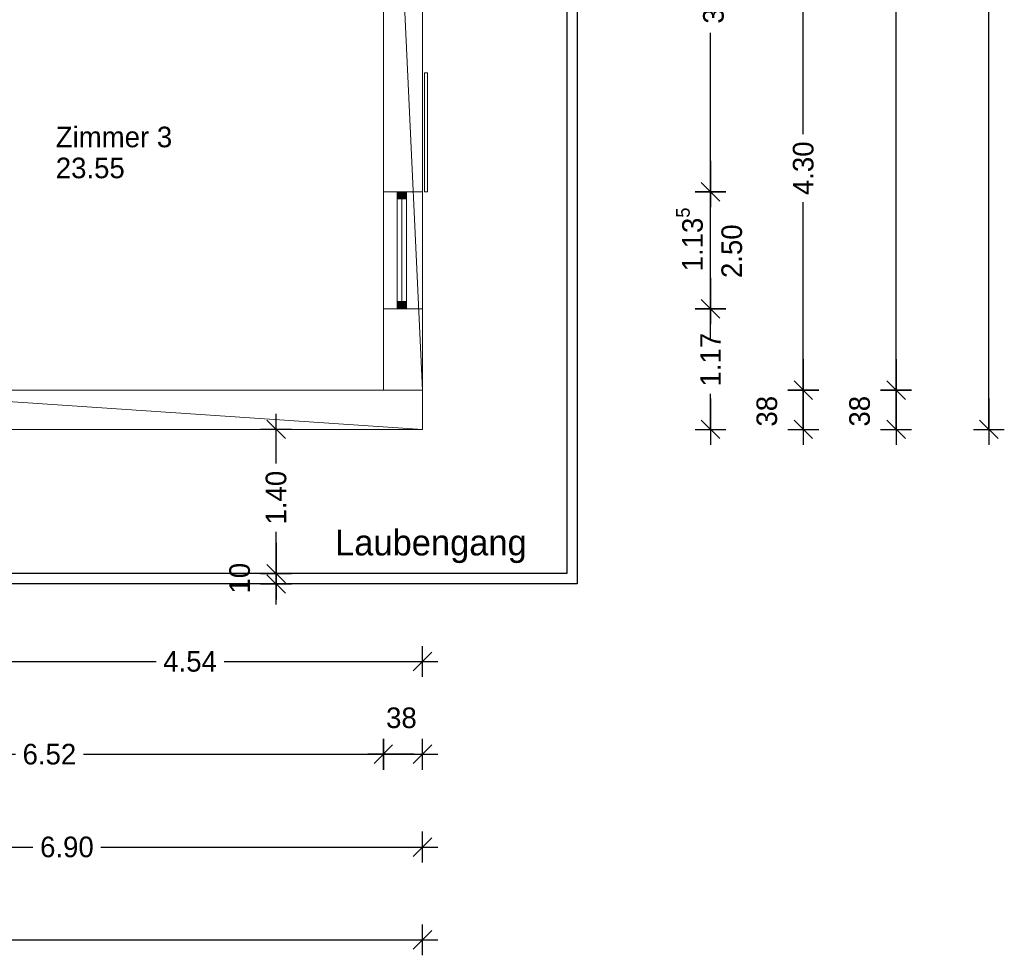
# Model space of a CAD drawing. Header units: metres. Extents: x -13 to 178, y 23 to 52.
# Tile 5 of 9: x 168.89 to 178.44, y 23.38 to 32.46. Entities that reach past the tile are written whole.
import ezdxf

# ---------------------------------------------------------------- set-up
doc = ezdxf.new("R2010")
doc.units = ezdxf.units.M
doc.header["$XCLIPFRAME"] = 2
doc.header["$PDMODE"] = 65
doc.linetypes.add('AUSGEZOGEN', pattern=[0])
doc.linetypes.add('PUNKT2_S9', pattern=[0.1, 0, -0.1])
for name, color, linetype, lineweight in [('Allgemein01', 7, 'AUSGEZOGEN', 13), ('Fenster', 7, 'AUSGEZOGEN', 13), ('Fensterbank', 7, 'AUSGEZOGEN', 13), ('Pfosten_ Stützen', 7, 'AUSGEZOGEN', 13), ('Standard', 7, 'AUSGEZOGEN', 25), ('Verschattung', 7, 'AUSGEZOGEN', 13), ('Wand Holz tragend', 7, 'AUSGEZOGEN', 13)]:
    doc.layers.add(name, color=color, linetype=linetype, lineweight=lineweight)
doc.styles.add('ARIAL', font='arial.ttf')
doc.styles.add('Posterama Text Light', font='txt')
doc.dimstyles.new('DIMSTYLE_17', dxfattribs={"dimtxt": 0.2, "dimasz": 0.3, "dimexe": 0, "dimexo": 0, "dimgap": 0.1, "dimtad": 2, "dimdec": 1, "dimlfac": 100, "dimrnd": 0.5, "dimzin": 4, "dimdsep": 46, "dimtxsty": 'Posterama Text Light', "dimblk1": 'ALL_ML_STRICH', "dimblk2": 'ALL_ML_STRICH', "dimsah": 1, "dimcen": 0, "dimclrd": 7, "dimclre": 7, "dimclrt": 7, "dimadec": 0, "dimazin": 0, "dimtfac": 1, "dimtdec": 0, "dimtix": 1, "dimtmove": 2, "dimatfit": 3, "dimfxl": 0, "dimtvp": 1.2, "dimtzin": 0, "dimlwd": 0, "dimlwe": 25, "dimarcsym": 0})
doc.dimstyles.new('DIMSTYLE_18', dxfattribs={"dimtxt": 0.2, "dimasz": 0.3, "dimexe": 0, "dimexo": 0, "dimgap": 0.1, "dimtad": 0, "dimrnd": 0.005, "dimzin": 4, "dimdsep": 46, "dimtxsty": 'Posterama Text Light', "dimblk1": 'ALL_ML_STRICH', "dimblk2": 'ALL_ML_STRICH', "dimsah": 1, "dimcen": 0, "dimclrd": 7, "dimclre": 7, "dimclrt": 7, "dimadec": 0, "dimazin": 0, "dimtfac": 1, "dimtdec": 0, "dimtix": 1, "dimtmove": 2, "dimatfit": 3, "dimfxl": 0, "dimtzin": 0, "dimlwd": 0, "dimlwe": 25, "dimarcsym": 0})
doc.dimstyles.new('DIMSTYLE_2', dxfattribs={"dimtxt": 0.2, "dimasz": 0.3, "dimexe": 0, "dimexo": 1e-06, "dimgap": 0.1, "dimtad": 0, "dimdec": 3, "dimrnd": 0.005, "dimzin": 0, "dimdsep": 46, "dimtxsty": 'Posterama Text Light', "dimblk1": 'ALL_ML_STRICH', "dimblk2": 'ALL_ML_STRICH', "dimsah": 1, "dimcen": 0, "dimse1": 1, "dimse2": 1, "dimclrd": 7, "dimclre": 7, "dimclrt": 7, "dimadec": 0, "dimazin": 0, "dimtfac": 1, "dimtdec": 0, "dimtix": 1, "dimtmove": 2, "dimatfit": 3, "dimfxl": 0, "dimtzin": 0, "dimlwd": 0, "dimlwe": 25, "dimarcsym": 0})
doc.dimstyles.new('DIMSTYLE_3', dxfattribs={"dimtxt": 0.2, "dimasz": 0.3, "dimexe": 0, "dimexo": 1e-06, "dimgap": 0.1, "dimtad": 0, "dimdec": 3, "dimrnd": 0.005, "dimzin": 0, "dimdsep": 46, "dimtxsty": 'Posterama Text Light', "dimblk1": 'ALL_ML_STRICH', "dimblk2": 'ALL_ML_STRICH', "dimsah": 1, "dimcen": 0, "dimse1": 1, "dimse2": 1, "dimclrd": 7, "dimclre": 7, "dimclrt": 7, "dimadec": 0, "dimazin": 0, "dimtfac": 1, "dimtdec": 0, "dimtix": 1, "dimtmove": 2, "dimatfit": 3, "dimfxl": 0, "dimtzin": 0, "dimlwd": 0, "dimlwe": 25, "dimarcsym": 0})
doc.dimstyles.new('DIMSTYLE_6', dxfattribs={"dimtxt": 0.2, "dimasz": 0.3, "dimexe": 0, "dimexo": 1e-06, "dimgap": 0.1, "dimtad": 2, "dimdec": 1, "dimlfac": 100, "dimrnd": 0.5, "dimzin": 0, "dimdsep": 46, "dimtxsty": 'Posterama Text Light', "dimblk1": 'ALL_ML_STRICH', "dimblk2": 'ALL_ML_STRICH', "dimsah": 1, "dimcen": 0, "dimse1": 1, "dimse2": 1, "dimclrd": 7, "dimclre": 7, "dimclrt": 7, "dimadec": 0, "dimazin": 0, "dimtfac": 1, "dimtdec": 0, "dimtix": 1, "dimtmove": 2, "dimatfit": 3, "dimfxl": 0, "dimtvp": 1.2, "dimtzin": 0, "dimlwd": 0, "dimlwe": 25, "dimarcsym": 0})
doc.dimstyles.new('DIMSTYLE_7', dxfattribs={"dimtxt": 0.2, "dimasz": 0.3, "dimexe": 0, "dimexo": 1e-06, "dimgap": 0.1, "dimtad": 0, "dimrnd": 0.005, "dimzin": 0, "dimdsep": 46, "dimtxsty": 'Posterama Text Light', "dimblk1": 'ALL_ML_STRICH', "dimblk2": 'ALL_ML_STRICH', "dimsah": 1, "dimcen": 0, "dimse1": 1, "dimse2": 1, "dimclrd": 7, "dimclre": 7, "dimclrt": 7, "dimadec": 0, "dimazin": 0, "dimtfac": 1, "dimtdec": 0, "dimtix": 1, "dimtmove": 2, "dimatfit": 3, "dimfxl": 0, "dimtzin": 0, "dimlwd": 0, "dimlwe": 25, "dimarcsym": 0})
doc.dimstyles.new('DIMSTYLE_9', dxfattribs={"dimtxt": 0.2, "dimasz": 0.3, "dimexe": 0, "dimexo": 1e-06, "dimgap": 0.1, "dimtad": 2, "dimdec": 3, "dimrnd": 0.005, "dimzin": 0, "dimdsep": 46, "dimtxsty": 'Posterama Text Light', "dimblk1": 'ALL_ML_STRICH', "dimblk2": 'ALL_ML_STRICH', "dimsah": 1, "dimcen": 0, "dimse1": 1, "dimse2": 1, "dimclrd": 7, "dimclre": 7, "dimclrt": 7, "dimadec": 0, "dimazin": 0, "dimtfac": 1, "dimtdec": 0, "dimtix": 1, "dimtmove": 2, "dimatfit": 3, "dimfxl": 0, "dimtzin": 0, "dimlwd": 0, "dimlwe": 25, "dimarcsym": 0})
picture_1 = doc.add_image_def('image1.jpg', size_in_pixel=(256, 256))

# ---------------------------------------------------------------- blocks, each defined once
blk = doc.blocks.new('ALL_ML_STRICH')
at = {"color": 0, "linetype": 'ByBlock', "lineweight": -2}
for p, q in [((0, -0.5), (0, 0.5)), ((-1, 0), (0.5, 0)), ((-0.3, -0.3), (0.3, 0.3))]:
    blk.add_line(p, q, dxfattribs=at)
blk = doc.blocks.new('*D13')
at = {"layer": 'DEFPOINTS', "color": 7, "linetype": 'AUSGEZOGEN', "lineweight": 25}
for p in [(172.7978, 46.4848), (172.7978, 28.4819), (178.2916, 28.4819)]:
    blk.add_point(p, dxfattribs=at)
at = {"layer": 'Standard', "color": 7, "linetype": 'AUSGEZOGEN', "lineweight": -2}
for p, q in [((178.2916, 37.9821), (178.2916, 46.4848)), ((178.2916, 28.4819), (178.2916, 37.0421))]:
    blk.add_line(p, q, dxfattribs=at)
at = {"layer": 'Standard', "color": 7, "linetype": 'AUSGEZOGEN', "lineweight": 25, "xscale": 0.3, "yscale": 0.3, "zscale": 0.3}
for p, rotation in [((178.2916, 46.4848), 90), ((178.2916, 28.4819), 270)]:
    blk.add_blockref('ALL_ML_STRICH', p, dxfattribs=dict(at, rotation=rotation))
at = {"layer": 'Standard', "color": 7, "linetype": 'AUSGEZOGEN', "lineweight": 25, "insert": (178.2916, 37.5121), "char_height": 0.2, "width": 1.2, "attachment_point": 5, "rotation": 90, "style": 'Posterama Text Light'}
blk.add_mtext('\\A1;{\\A1;{18.00\\H0.132000;\\S5^ ;}}', dxfattribs=at)
blk = doc.blocks.new('*D18')
at = {"layer": 'DEFPOINTS', "color": 7, "linetype": 'AUSGEZOGEN', "lineweight": 25}
for p in [(165.8978, 28.8619), (172.4178, 28.8619), (165.8978, 25.33)]:
    blk.add_point(p, dxfattribs=at)
at = {"layer": 'Standard', "color": 7, "linetype": 'AUSGEZOGEN', "lineweight": -2}
for p, q in [((165.8978, 25.33), (168.8484, 25.33)), ((169.5084, 25.33), (172.4178, 25.33))]:
    blk.add_line(p, q, dxfattribs=at)
at = {"layer": 'Standard', "color": 7, "linetype": 'AUSGEZOGEN', "lineweight": 25, "xscale": 0.3, "yscale": 0.3, "zscale": 0.3, "rotation": 180}
blk.add_blockref('ALL_ML_STRICH', (165.8978, 25.33), dxfattribs=at)
at = {"layer": 'Standard', "color": 7, "linetype": 'AUSGEZOGEN', "lineweight": 25, "xscale": 0.3, "yscale": 0.3, "zscale": 0.3}
blk.add_blockref('ALL_ML_STRICH', (172.4178, 25.33), dxfattribs=at)
at = {"layer": 'Standard', "color": 7, "linetype": 'AUSGEZOGEN', "lineweight": 25, "insert": (169.1784, 25.33), "char_height": 0.2, "width": 0.8, "attachment_point": 5, "style": 'Posterama Text Light'}
blk.add_mtext('\\A1;{\\A1;{6.52\\H0.132000;\\S^ ;}}', dxfattribs=at)
blk = doc.blocks.new('*D19')
at = {"layer": 'DEFPOINTS', "color": 7, "linetype": 'AUSGEZOGEN', "lineweight": 25}
for p in [(172.4178, 28.8619), (172.7978, 28.4819), (172.4178, 25.33)]:
    blk.add_point(p, dxfattribs=at)
at = {"layer": 'Standard', "color": 7, "linetype": 'AUSGEZOGEN', "lineweight": -2}
blk.add_line((172.4178, 25.33), (172.7978, 25.33), dxfattribs=at)
at = {"layer": 'Standard', "color": 7, "linetype": 'AUSGEZOGEN', "lineweight": 25, "xscale": 0.3, "yscale": 0.3, "zscale": 0.3, "rotation": 180}
blk.add_blockref('ALL_ML_STRICH', (172.4178, 25.33), dxfattribs=at)
at = {"layer": 'Standard', "color": 7, "linetype": 'AUSGEZOGEN', "lineweight": 25, "xscale": 0.3, "yscale": 0.3, "zscale": 0.3}
blk.add_blockref('ALL_ML_STRICH', (172.7978, 25.33), dxfattribs=at)
at = {"layer": 'Standard', "color": 7, "linetype": 'AUSGEZOGEN', "lineweight": 25, "insert": (172.5932, 25.6828), "char_height": 0.2, "width": 0.8, "attachment_point": 5, "style": 'Posterama Text Light'}
blk.add_mtext('\\A1;{\\A1;{38\\H0.132000;\\S^ ;}}', dxfattribs=at)
blk = doc.blocks.new('*D22')
at = {"layer": 'DEFPOINTS', "color": 7, "linetype": 'AUSGEZOGEN', "lineweight": 25}
for p in [(165.8978, 28.8619), (172.7978, 28.4819), (165.8978, 24.43)]:
    blk.add_point(p, dxfattribs=at)
at = {"layer": 'Standard', "color": 7, "linetype": 'AUSGEZOGEN', "lineweight": -2}
for p, q in [((165.8978, 24.43), (169.0184, 24.43)), ((169.6784, 24.43), (172.7978, 24.43))]:
    blk.add_line(p, q, dxfattribs=at)
at = {"layer": 'Standard', "color": 7, "linetype": 'AUSGEZOGEN', "lineweight": 25, "xscale": 0.3, "yscale": 0.3, "zscale": 0.3, "rotation": 180}
blk.add_blockref('ALL_ML_STRICH', (165.8978, 24.43), dxfattribs=at)
at = {"layer": 'Standard', "color": 7, "linetype": 'AUSGEZOGEN', "lineweight": 25, "xscale": 0.3, "yscale": 0.3, "zscale": 0.3}
blk.add_blockref('ALL_ML_STRICH', (172.7978, 24.43), dxfattribs=at)
at = {"layer": 'Standard', "color": 7, "linetype": 'AUSGEZOGEN', "lineweight": 25, "insert": (169.3484, 24.43), "char_height": 0.2, "width": 0.8, "attachment_point": 5, "style": 'Posterama Text Light'}
blk.add_mtext('\\A1;{\\A1;{6.90\\H0.132000;\\S^ ;}}', dxfattribs=at)
blk = doc.blocks.new('*D23')
at = {"layer": 'DEFPOINTS', "color": 7, "linetype": 'AUSGEZOGEN', "lineweight": 25}
for p in [(158.7978, 28.4819), (172.7978, 28.4819), (158.7978, 23.53)]:
    blk.add_point(p, dxfattribs=at)
at = {"layer": 'Standard', "color": 7, "linetype": 'AUSGEZOGEN', "lineweight": -2}
for p, q in [((158.7978, 23.53), (165.4096, 23.53)), ((166.2096, 23.53), (172.7978, 23.53))]:
    blk.add_line(p, q, dxfattribs=at)
at = {"layer": 'Standard', "color": 7, "linetype": 'AUSGEZOGEN', "lineweight": 25, "xscale": 0.3, "yscale": 0.3, "zscale": 0.3, "rotation": 180}
blk.add_blockref('ALL_ML_STRICH', (158.7978, 23.53), dxfattribs=at)
at = {"layer": 'Standard', "color": 7, "linetype": 'AUSGEZOGEN', "lineweight": 25, "xscale": 0.3, "yscale": 0.3, "zscale": 0.3}
blk.add_blockref('ALL_ML_STRICH', (172.7978, 23.53), dxfattribs=at)
at = {"layer": 'Standard', "color": 7, "linetype": 'AUSGEZOGEN', "lineweight": 25, "insert": (165.8096, 23.53), "char_height": 0.2, "width": 1, "attachment_point": 5, "style": 'Posterama Text Light'}
blk.add_mtext('\\A1;{\\A1;{14.00\\H0.132000;\\S^ ;}}', dxfattribs=at)
blk = doc.blocks.new('*D34')
at = {"layer": 'DEFPOINTS', "color": 7, "linetype": 'AUSGEZOGEN', "lineweight": 25}
for p in [(168.2578, 28.4819), (172.7978, 28.4819), (168.2578, 26.23)]:
    blk.add_point(p, dxfattribs=at)
at = {"layer": 'Standard', "color": 7, "linetype": 'AUSGEZOGEN', "lineweight": -2}
for p, q in [((168.2578, 26.23), (170.213, 26.23)), ((170.873, 26.23), (172.7978, 26.23))]:
    blk.add_line(p, q, dxfattribs=at)
at = {"layer": 'Standard', "color": 7, "linetype": 'AUSGEZOGEN', "lineweight": 25, "xscale": 0.3, "yscale": 0.3, "zscale": 0.3, "rotation": 180}
blk.add_blockref('ALL_ML_STRICH', (168.2578, 26.23), dxfattribs=at)
at = {"layer": 'Standard', "color": 7, "linetype": 'AUSGEZOGEN', "lineweight": 25, "xscale": 0.3, "yscale": 0.3, "zscale": 0.3}
blk.add_blockref('ALL_ML_STRICH', (172.7978, 26.23), dxfattribs=at)
at = {"layer": 'Standard', "color": 7, "linetype": 'AUSGEZOGEN', "lineweight": 25, "insert": (170.543, 26.23), "char_height": 0.2, "width": 0.8, "attachment_point": 5, "style": 'Posterama Text Light'}
blk.add_mtext('\\A1;{\\A1;{4.54\\H0.132000;\\S^ ;}}', dxfattribs=at)
blk = doc.blocks.new('*D42')
at = {"layer": 'DEFPOINTS', "color": 7, "linetype": 'AUSGEZOGEN', "lineweight": 25}
for p in [(172.4178, 28.8619), (172.7978, 28.4819), (177.3916, 28.4819)]:
    blk.add_point(p, dxfattribs=at)
at = {"layer": 'Standard', "color": 7, "linetype": 'AUSGEZOGEN', "lineweight": -2}
blk.add_line((177.3916, 28.4819), (177.3916, 28.8619), dxfattribs=at)
at = {"layer": 'Standard', "color": 7, "linetype": 'AUSGEZOGEN', "lineweight": 25, "xscale": 0.3, "yscale": 0.3, "zscale": 0.3}
for p, rotation in [((177.3916, 28.8619), 90), ((177.3916, 28.4819), 270)]:
    blk.add_blockref('ALL_ML_STRICH', p, dxfattribs=dict(at, rotation=rotation))
at = {"layer": 'Standard', "color": 7, "linetype": 'AUSGEZOGEN', "lineweight": 25, "insert": (177.0388, 28.6574), "char_height": 0.2, "width": 0.8, "attachment_point": 5, "rotation": 90, "style": 'Posterama Text Light'}
blk.add_mtext('\\A1;{\\A1;{38\\H0.132000;\\S^ ;}}', dxfattribs=at)
blk = doc.blocks.new('*D43')
at = {"layer": 'DEFPOINTS', "color": 7, "linetype": 'AUSGEZOGEN', "lineweight": 25}
for p in [(172.4178, 46.1048), (172.4178, 28.8619), (177.3916, 28.8619)]:
    blk.add_point(p, dxfattribs=at)
at = {"layer": 'Standard', "color": 7, "linetype": 'AUSGEZOGEN', "lineweight": -2}
for p, q in [((177.3916, 38.0315), (177.3916, 46.1048)), ((177.3916, 28.8619), (177.3916, 37.0915))]:
    blk.add_line(p, q, dxfattribs=at)
at = {"layer": 'Standard', "color": 7, "linetype": 'AUSGEZOGEN', "lineweight": 25, "xscale": 0.3, "yscale": 0.3, "zscale": 0.3}
for p, rotation in [((177.3916, 46.1048), 90), ((177.3916, 28.8619), 270)]:
    blk.add_blockref('ALL_ML_STRICH', p, dxfattribs=dict(at, rotation=rotation))
at = {"layer": 'Standard', "color": 7, "linetype": 'AUSGEZOGEN', "lineweight": 25, "insert": (177.3916, 37.5615), "char_height": 0.2, "width": 1.2, "attachment_point": 5, "rotation": 90, "style": 'Posterama Text Light'}
blk.add_mtext('\\A1;{\\A1;{17.24\\H0.132000;\\S5^ ;}}', dxfattribs=at)
blk = doc.blocks.new('*D48')
at = {"layer": 'DEFPOINTS', "color": 7, "linetype": 'AUSGEZOGEN', "lineweight": 25}
for p in [(172.7978, 29.6515), (172.7978, 28.4819), (175.5916, 28.4819)]:
    blk.add_point(p, dxfattribs=at)
at = {"layer": 'Standard', "color": 7, "linetype": 'AUSGEZOGEN', "lineweight": -2}
for p, q in [((175.5916, 29.4877), (175.5916, 29.6515)), ((175.5916, 28.4819), (175.5916, 28.8277))]:
    blk.add_line(p, q, dxfattribs=at)
at = {"layer": 'Standard', "color": 7, "linetype": 'AUSGEZOGEN', "lineweight": 25, "xscale": 0.3, "yscale": 0.3, "zscale": 0.3}
for p, rotation in [((175.5916, 29.6515), 90), ((175.5916, 28.4819), 270)]:
    blk.add_blockref('ALL_ML_STRICH', p, dxfattribs=dict(at, rotation=rotation))
at = {"layer": 'Standard', "color": 7, "linetype": 'AUSGEZOGEN', "lineweight": 25, "insert": (175.5916, 29.1577), "char_height": 0.2, "width": 0.8, "attachment_point": 5, "rotation": 90, "style": 'Posterama Text Light'}
blk.add_mtext('\\A1;{\\A1;{1.17\\H0.132000;\\S^ ;}}', dxfattribs=at)
blk = doc.blocks.new('*D49')
at = {"layer": 'DEFPOINTS', "color": 7, "linetype": 'AUSGEZOGEN', "lineweight": 25}
for p in [(172.7978, 30.7865), (172.7978, 29.6515), (175.5916, 29.6515)]:
    blk.add_point(p, dxfattribs=at)
at = {"layer": 'Standard', "color": 7, "linetype": 'AUSGEZOGEN', "lineweight": -2}
blk.add_line((175.5916, 29.6515), (175.5916, 30.7865), dxfattribs=at)
at = {"layer": 'Standard', "color": 7, "linetype": 'AUSGEZOGEN', "lineweight": 25, "xscale": 0.3, "yscale": 0.3, "zscale": 0.3}
for p, rotation in [((175.5916, 30.7865), 90), ((175.5916, 29.6515), 270)]:
    blk.add_blockref('ALL_ML_STRICH', p, dxfattribs=dict(at, rotation=rotation))
at = {"layer": 'Standard', "color": 7, "linetype": 'AUSGEZOGEN', "lineweight": 25, "insert": (175.3888, 30.3237), "char_height": 0.2, "width": 1, "attachment_point": 5, "rotation": 90, "style": 'Posterama Text Light'}
blk.add_mtext('\\A1;{\\A1;{1.13\\H0.132000;\\S5^ ;}}', dxfattribs=at)
at = {"layer": 'Standard', "color": 7, "linetype": 'AUSGEZOGEN', "lineweight": 25, "insert": (175.6972, 29.9494), "char_height": 0.2, "width": 0.01, "attachment_point": 1, "rotation": 90, "line_spacing_factor": 0.60241, "style": 'Posterama Text Light'}
blk.add_mtext('\\A1;{2.50\\H0.132000;\\S^ ;}', dxfattribs=at)
blk = doc.blocks.new('*D50')
at = {"layer": 'DEFPOINTS', "color": 7, "linetype": 'AUSGEZOGEN', "lineweight": 25}
for p in [(172.7978, 34.5034), (172.7978, 30.7865), (175.5916, 30.7865)]:
    blk.add_point(p, dxfattribs=at)
at = {"layer": 'Standard', "color": 7, "linetype": 'AUSGEZOGEN', "lineweight": -2}
for p, q in [((175.5916, 33.1265), (175.5916, 34.5034)), ((175.5916, 30.7865), (175.5916, 32.3265))]:
    blk.add_line(p, q, dxfattribs=at)
at = {"layer": 'Standard', "color": 7, "linetype": 'AUSGEZOGEN', "lineweight": 25, "xscale": 0.3, "yscale": 0.3, "zscale": 0.3}
for p, rotation in [((175.5916, 34.5034), 90), ((175.5916, 30.7865), 270)]:
    blk.add_blockref('ALL_ML_STRICH', p, dxfattribs=dict(at, rotation=rotation))
at = {"layer": 'Standard', "color": 7, "linetype": 'AUSGEZOGEN', "lineweight": 25, "insert": (175.5916, 32.7265), "char_height": 0.2, "width": 1, "attachment_point": 5, "rotation": 90, "style": 'Posterama Text Light'}
blk.add_mtext('\\A1;{\\A1;{3.71\\H0.132000;\\S5^ ;}}', dxfattribs=at)
blk = doc.blocks.new('*D92')
at = {"layer": 'DEFPOINTS', "color": 7, "linetype": 'AUSGEZOGEN', "lineweight": 25}
for p in [(172.4178, 28.8619), (172.7978, 28.4819), (176.4916, 28.4819)]:
    blk.add_point(p, dxfattribs=at)
at = {"layer": 'Standard', "color": 7, "linetype": 'AUSGEZOGEN', "lineweight": -2}
blk.add_line((176.4916, 28.4819), (176.4916, 28.8619), dxfattribs=at)
at = {"layer": 'Standard', "color": 7, "linetype": 'AUSGEZOGEN', "lineweight": 25, "xscale": 0.3, "yscale": 0.3, "zscale": 0.3}
for p, rotation in [((176.4916, 28.8619), 90), ((176.4916, 28.4819), 270)]:
    blk.add_blockref('ALL_ML_STRICH', p, dxfattribs=dict(at, rotation=rotation))
at = {"layer": 'Standard', "color": 7, "linetype": 'AUSGEZOGEN', "lineweight": 25, "insert": (176.1388, 28.6574), "char_height": 0.2, "width": 0.8, "attachment_point": 5, "rotation": 90, "style": 'Posterama Text Light'}
blk.add_mtext('\\A1;{\\A1;{38\\H0.132000;\\S^ ;}}', dxfattribs=at)
blk = doc.blocks.new('*D93')
at = {"layer": 'DEFPOINTS', "color": 7, "linetype": 'AUSGEZOGEN', "lineweight": 25}
for p in [(172.4178, 33.1598), (172.4178, 28.8619), (176.4916, 28.8619)]:
    blk.add_point(p, dxfattribs=at)
at = {"layer": 'Standard', "color": 7, "linetype": 'AUSGEZOGEN', "lineweight": -2}
for p, q in [((176.4916, 31.3444), (176.4916, 33.1598)), ((176.4916, 28.8619), (176.4916, 30.6844))]:
    blk.add_line(p, q, dxfattribs=at)
at = {"layer": 'Standard', "color": 7, "linetype": 'AUSGEZOGEN', "lineweight": 25, "xscale": 0.3, "yscale": 0.3, "zscale": 0.3}
for p, rotation in [((176.4916, 33.1598), 90), ((176.4916, 28.8619), 270)]:
    blk.add_blockref('ALL_ML_STRICH', p, dxfattribs=dict(at, rotation=rotation))
at = {"layer": 'Standard', "color": 7, "linetype": 'AUSGEZOGEN', "lineweight": 25, "insert": (176.4916, 31.0144), "char_height": 0.2, "width": 0.8, "attachment_point": 5, "rotation": 90, "style": 'Posterama Text Light'}
blk.add_mtext('\\A1;{\\A1;{4.30\\H0.132000;\\S^ ;}}', dxfattribs=at)
blk = doc.blocks.new('*D105')
at = {"layer": 'DEFPOINTS', "color": 7, "linetype": 'AUSGEZOGEN', "lineweight": 25}
for p in [(174.1978, 27.0819), (171.3778, 26.9819), (174.2978, 26.9819)]:
    blk.add_point(p, dxfattribs=at)
at = {"layer": 'Standard', "color": 7, "linetype": 'AUSGEZOGEN', "lineweight": -2}
for p, q in [((171.3778, 27.0819), (171.3778, 27.0819)), ((171.3778, 26.9819), (171.3778, 27.0819)), ((171.3778, 26.9819), (171.3778, 26.9819))]:
    blk.add_line(p, q, dxfattribs=at)
at = {"layer": 'Standard', "color": 7, "linetype": 'AUSGEZOGEN', "lineweight": 25, "xscale": 0.3, "yscale": 0.3, "zscale": 0.3}
for p, rotation in [((171.3778, 26.9819), 270), ((171.3778, 27.0819), 90)]:
    blk.add_blockref('ALL_ML_STRICH', p, dxfattribs=dict(at, rotation=rotation))
at = {"layer": 'Standard', "color": 7, "linetype": 'AUSGEZOGEN', "lineweight": 25, "insert": (171.025, 27.0377), "char_height": 0.2, "width": 0.8, "attachment_point": 5, "rotation": 90, "style": 'Posterama Text Light'}
blk.add_mtext('\\A1;{\\A1;{10\\H0.132000;\\S^ ;}}', dxfattribs=at)
blk = doc.blocks.new('*D106')
at = {"layer": 'DEFPOINTS', "color": 7, "linetype": 'AUSGEZOGEN', "lineweight": 25}
for p in [(172.7978, 28.4819), (171.3778, 27.0819), (174.1978, 27.0819)]:
    blk.add_point(p, dxfattribs=at)
at = {"layer": 'Standard', "color": 7, "linetype": 'AUSGEZOGEN', "lineweight": -2}
for p, q in [((171.3778, 28.4819), (171.3778, 28.4819)), ((171.3778, 28.1492), (171.3778, 28.4819)), ((171.3778, 27.0819), (171.3778, 27.4892)), ((171.3778, 27.0819), (171.3778, 27.0819))]:
    blk.add_line(p, q, dxfattribs=at)
at = {"layer": 'Standard', "color": 7, "linetype": 'AUSGEZOGEN', "lineweight": 25, "xscale": 0.3, "yscale": 0.3, "zscale": 0.3}
for p, rotation in [((171.3778, 28.4819), 90), ((171.3778, 27.0819), 270)]:
    blk.add_blockref('ALL_ML_STRICH', p, dxfattribs=dict(at, rotation=rotation))
at = {"layer": 'Standard', "color": 7, "linetype": 'AUSGEZOGEN', "lineweight": 25, "insert": (171.3778, 27.8192), "char_height": 0.2, "width": 0.8, "attachment_point": 5, "rotation": 90, "style": 'Posterama Text Light'}
blk.add_mtext('\\A1;{\\A1;{1.40\\H0.132000;\\S^ ;}}', dxfattribs=at)

msp = doc.modelspace()

# ---------------------------------------------------------------- hatches: boundary and pattern name
at = {"layer": 'Fenster'}
for points in [[(172.6428, 30.7865), (172.6428, 30.7165), (172.5508, 30.7165), (172.5508, 30.7865)], [(172.6428, 29.7215), (172.6428, 29.6515), (172.5508, 29.6515), (172.5508, 29.7215)]]:
    msp.add_hatch(color=9, dxfattribs=at).paths.add_polyline_path(points, flags=0)

# ---------------------------------------------------------------- linework, layer by layer
at = {"layer": 'Allgemein01', "color": 7, "linetype": 'PUNKT2_S9', "lineweight": 13}
msp.add_line((172.4178, 28.8619), (172.4178, 46.1048), dxfattribs=at)
at = {"layer": 'Fenster'}
for points in [[(172.6428, 30.7865), (172.6428, 30.7165), (172.5508, 30.7165), (172.5508, 30.7865), (172.6428, 30.7865)], [(172.6428, 30.7165), (172.6428, 29.7215), (172.5508, 29.7215), (172.5508, 30.7165), (172.6428, 30.7165)], [(172.6428, 29.7215), (172.6428, 29.6515), (172.5508, 29.6515), (172.5508, 29.7215), (172.6428, 29.7215)]]:
    msp.add_lwpolyline(points, close=True, dxfattribs=at)
msp.add_3dface([(172.5968, 30.7165, 3.4), (172.5968, 29.7215, 3.4), (172.5968, 29.7215, 5.76), (172.5968, 30.7165, 5.76)], dxfattribs=at)
at = {"layer": 'Fensterbank', "color": 7, "linetype": 'AUSGEZOGEN', "lineweight": 18}
for p, q in [((172.4178, 30.7865), (172.4178, 29.6515)), ((172.7978, 30.7865), (172.7978, 29.6515))]:
    msp.add_line(p, q, dxfattribs=at)
at = {"layer": 'Standard', "color": 7, "linetype": 'AUSGEZOGEN', "lineweight": 25}
for points in [[(157.2978, 26.9819), (157.2978, 47.9848), (174.2978, 47.9848), (174.2978, 26.9819), (157.2978, 26.9819)], [(157.2978, 26.9819), (157.2978, 47.9848), (174.2978, 47.9848), (174.2978, 26.9819), (157.2978, 26.9819)], [(157.3978, 27.0819), (157.3978, 47.8848), (174.1978, 47.8848), (174.1978, 27.0819), (157.3978, 27.0819)], [(157.3978, 27.0819), (157.3978, 47.8848), (174.1978, 47.8848), (174.1978, 27.0819), (157.3978, 27.0819)]]:
    msp.add_lwpolyline(points, close=True, dxfattribs=at)
at = {"layer": 'Verschattung'}
msp.add_lwpolyline([(172.8478, 31.9415), (172.8478, 30.7865), (172.8178, 30.7865), (172.8178, 31.9415), (172.8478, 31.9415)], close=True, dxfattribs=at)

# ---------------------------------------------------------------- texts
at = {"layer": 'Pfosten_ Stützen', "color": 7, "linetype": 'AUSGEZOGEN', "lineweight": 25, "insert": (171.9498, 27.5089), "char_height": 0.25, "width": 2.0875, "attachment_point": 1, "style": 'Posterama Text Light'}
msp.add_mtext('\\A1;{\\fPosterama Text Light|i0|b0;\\H0.250000;\\W1.000000;\\C7;Laubengang}\\P', dxfattribs=at)
at = {"layer": 'Standard', "color": 7, "linetype": 'AUSGEZOGEN', "lineweight": 25, "char_height": 0.2, "attachment_point": 1}
for s, insert, width, style in [('}\\P', (169.2402, 31.7179), 0.068443, 'ARIAL'), ('\\A1;{\\fPosterama Text Light|i0|b0;\\H0.200000;\\W1.000000;\\C7;Zimmer 3}\\P', (169.2402, 31.4179), 1.313333, 'Posterama Text Light'), ('\\A1;{\\fPosterama Text Light|i0|b0;\\H0.200000;\\W1.000000;\\C7;23.55}\\P', (169.2402, 31.1175), 0.783333, 'Posterama Text Light')]:
    msp.add_mtext(s, dxfattribs=dict(at, insert=insert, width=width, style=style))

# ---------------------------------------------------------------- dimensions: what is measured, and where the dimension line sits
at = {"layer": 'Standard', "color": 7, "linetype": 'AUSGEZOGEN', "lineweight": 25}
for base, p1, p2, dimstyle, picture, middle in [((178.2916, 46.4848), (172.7978, 28.4819), (172.7978, 46.4848), 'DIMSTYLE_2', '*D13', (178.2916, 37.5121)), ((177.3916, 46.1048), (172.4178, 28.8619), (172.4178, 46.1048), 'DIMSTYLE_3', '*D43', (177.3916, 37.5615)), ((175.5916, 34.5034), (172.7978, 30.7865), (172.7978, 34.5034), 'DIMSTYLE_3', '*D50', (175.5916, 32.7265)), ((176.4916, 33.1598), (172.4178, 28.8619), (172.4178, 33.1598), 'DIMSTYLE_7', '*D93', (176.4916, 31.0144)), ((175.5916, 29.6515), (172.7978, 28.4819), (172.7978, 29.6515), 'DIMSTYLE_7', '*D48', (175.5916, 29.1577)), ((177.3916, 28.8619), (172.7978, 28.4819), (172.4178, 28.8619), 'DIMSTYLE_6', '*D42', (177.0388, 28.6574)), ((176.4916, 28.8619), (172.7978, 28.4819), (172.4178, 28.8619), 'DIMSTYLE_6', '*D92', (176.1388, 28.6574)), ((171.3778, 28.4819), (171.3778, 27.0819), (171.3778, 28.4819), 'DIMSTYLE_18', '*D106', (171.3778, 27.8192)), ((171.3778, 27.0819), (171.3778, 26.9819), (171.3778, 27.0819), 'DIMSTYLE_17', '*D105', (171.025, 27.0377))]:
    dim = msp.add_linear_dim(base=base, p1=p1, p2=p2, angle=90, dimstyle=dimstyle, override={"dimpost": '<>', "dimclrd": 7, "dimclre": 7, "dimclrt": 7, "dimlwd": 0, "dimlwe": 25}, dxfattribs=at)
    dim.commit()
    dim.dimension.update_dxf_attribs({"geometry": picture, "text_midpoint": middle, "dimtype": 160})
dim = msp.add_linear_dim(base=(175.5916, 30.7865), p1=(172.7978, 29.6515), p2=(172.7978, 30.7865), angle=90, text='<>\\X\\A1;{2.50\\H0.132000;\\S^ ;}', dimstyle='DIMSTYLE_9', override={"dimpost": '<>', "dimclrd": 7, "dimclre": 7, "dimclrt": 7, "dimlwd": 0, "dimlwe": 25}, dxfattribs=at)
dim.commit()
dim.dimension.update_dxf_attribs({"geometry": '*D49', "text_midpoint": (175.3888, 30.3237), "dimtype": 160})
for base, p1, p2, dimstyle, picture, middle in [((172.4178, 25.33), (165.8978, 28.8619), (172.4178, 28.8619), 'DIMSTYLE_7', '*D18', (169.1784, 25.33)), ((172.7978, 24.43), (165.8978, 28.8619), (172.7978, 28.4819), 'DIMSTYLE_7', '*D22', (169.3484, 24.43)), ((172.7978, 25.33), (172.4178, 28.8619), (172.7978, 28.4819), 'DIMSTYLE_6', '*D19', (172.5932, 25.6828)), ((172.7978, 23.53), (158.7978, 28.4819), (172.7978, 28.4819), 'DIMSTYLE_7', '*D23', (165.8096, 23.53)), ((172.7978, 26.23), (168.2578, 28.4819), (172.7978, 28.4819), 'DIMSTYLE_7', '*D34', (170.543, 26.23))]:
    dim = msp.add_linear_dim(base=base, p1=p1, p2=p2, dimstyle=dimstyle, override={"dimpost": '<>', "dimclrd": 7, "dimclre": 7, "dimclrt": 7, "dimlwd": 0, "dimlwe": 25}, dxfattribs=at)
    dim.commit()
    dim.dimension.update_dxf_attribs({"geometry": picture, "text_midpoint": middle, "dimtype": 160})

# ---------------------------------------------------------------- pictures from other files: only their frames are drawn
at = {"layer": 'Wand Holz tragend', "lineweight": 18}
image = msp.add_image(picture_1, insert=(172.7978, 28.8619), size_in_units=(2.56, 2.56), rotation=90, dxfattribs=at)
image.set_boundary_path([(191.96, 255.5), (563.642, 255.5), (563.642, 217.5), (191.96, 217.5), (191.96, 255.5), (932.746, 255.5), (1299.48, 255.5), (1299.48, 217.5), (932.746, 217.5), (932.746, 255.5), (1723.786, 255.5), (1723.786, 217.5), (1412.98, 217.5), (1412.98, 255.5), (1723.786, 255.5), (819.246, 217.5), (677.142, 217.5), (677.142, 255.5), (819.246, 255.5), (819.246, 217.5), (-0.5, 255.5), (78.46, 255.5), (78.46, 217.5), (-0.5, 217.5), (-0.5, 255.5), (819.246, 217.5), (1723.786, 255.5), (932.746, 255.5), (191.96, 255.5)])
image.dxf.flags = 15
image = msp.add_image(picture_1, insert=(158.7978, 28.4819), size_in_units=(2.56, 2.56), dxfattribs=at)
image.set_boundary_path([(-0.5, 255.5), (453.5, 255.5), (453.5, 217.5), (-0.5, 217.5), (-0.5, 255.5), (1399.5, 255.5), (1399.5, 217.5), (945.5, 217.5), (945.5, 255.5), (1399.5, 255.5), (832, 217.5), (567, 217.5), (567, 255.5), (832, 255.5), (832, 217.5), (1399.5, 255.5), (-0.5, 255.5)])
image.dxf.flags = 15

doc.saveas('drawing.dxf')
